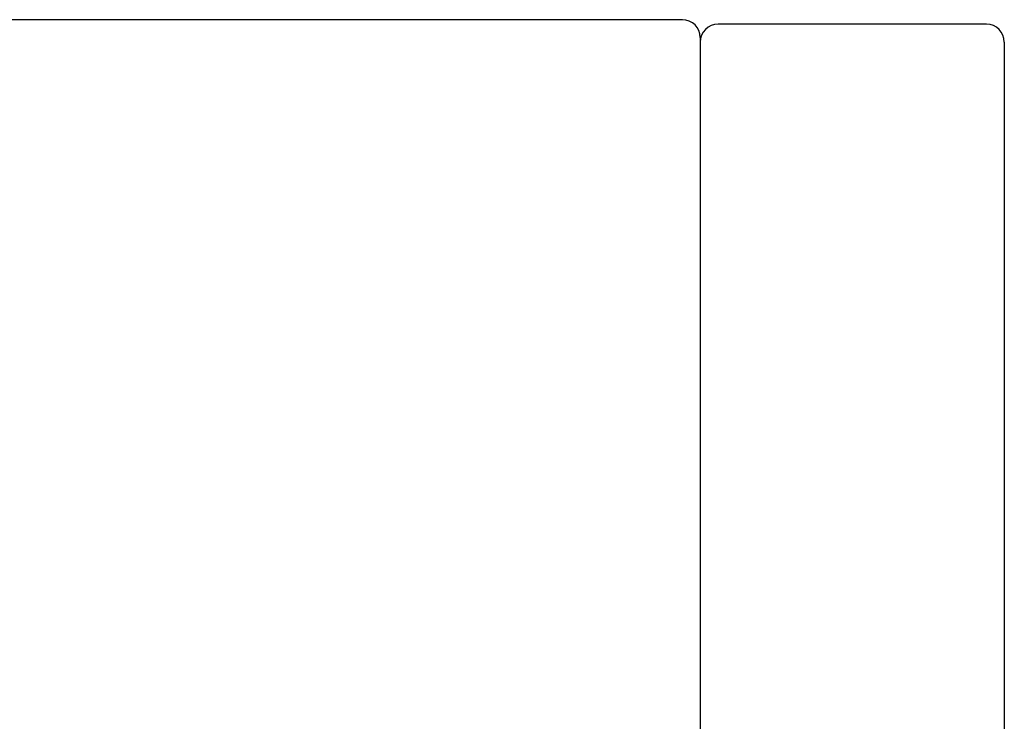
# Model space of a CAD drawing. Header units: millimetres. Extents: x -2 to 369, y 48 to 267.
# Tile 53 of 53: x 309 to 364, y 176 to 215. Entities that reach past the tile are written whole.
import ezdxf

# ---------------------------------------------------------------- set-up
doc = ezdxf.new("R2010")
doc.units = ezdxf.units.MM
doc.header["$LTSCALE"] = 0.5
doc.layers.add('OUT', color=3, linetype='CONTINUOUS')

msp = doc.modelspace()

# ---------------------------------------------------------------- linework, layer by layer
at = {"layer": 'OUT', "color": 7}
for p, q in [((346.122, 215.058), (306.945, 215.058)), ((347.122, 214.058), (347.122, 136.058))]:
    msp.add_line(p, q, dxfattribs=at)
at = {"layer": 'OUT', "color": 7, "linetype": 'Continuous'}
for p, q in [((363.122, 214.808), (348.122, 214.808)), ((347.122, 213.808), (347.122, 175.058)), ((364.122, 213.808), (364.122, 175.058))]:
    msp.add_line(p, q, dxfattribs=at)
at = {"layer": 'OUT', "color": 7}
msp.add_arc((346.122, 214.058), 1, 0, 90, dxfattribs=at)
at = {"layer": 'OUT', "color": 7, "linetype": 'Continuous'}
for centre, start, end in [((348.122, 213.808), 90, 180), ((363.122, 213.808), 0, 90)]:
    msp.add_arc(centre, 1, start, end, dxfattribs=at)

doc.saveas('drawing.dxf')
